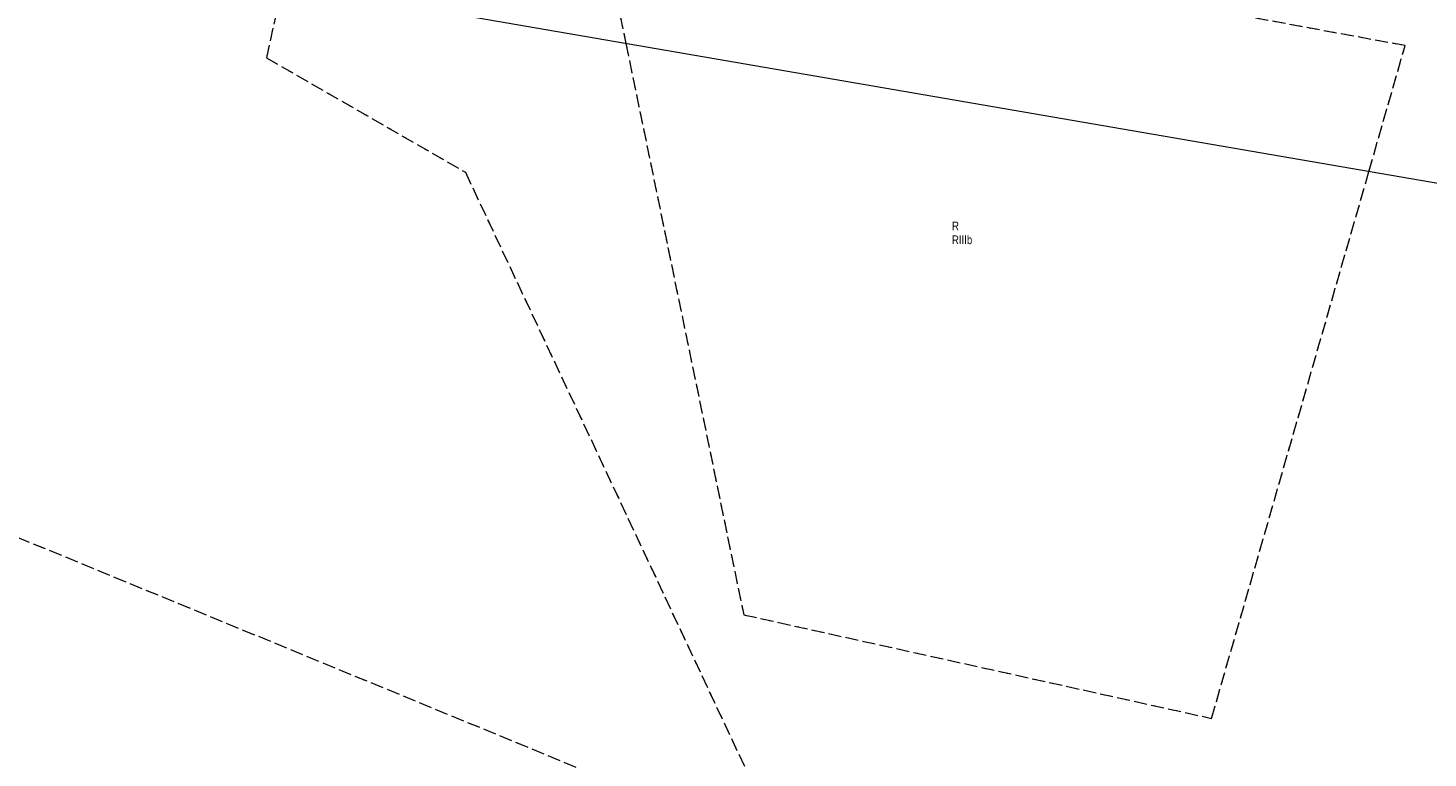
# Model space of a CAD drawing. Header units: inches. Extents: x 6497603 to 6502483, y 5925790 to 5934357.
# Tile 36 of 256: x 6499883 to 6500124, y 5926341 to 5926467. Entities that reach past the tile are written whole.
import ezdxf
from ezdxf.enums import TextEntityAlignment as Align

# ---------------------------------------------------------------- set-up
doc = ezdxf.new("R2010")
doc.units = ezdxf.units.IN
doc.header["$MEASUREMENT"] = 0
for name, pattern in [('219-1000', [0, 0]), ('egkk-1000', [3, 2.25, -0.75]), ('egug-1000', [1.5, 0.75, -0.75])]:
    doc.linetypes.add(name, pattern=pattern)
for name, color, linetype in [('209-oznaczenie konturu klasyfikacyjnego', 7, 'Continuous'), ('210-oznaczenie konturu użytku gruntowego', 7, 'Continuous'), ('217-kontur klasyfikacyjny', 7, 'Continuous'), ('218-kontur użytku gruntowego', 7, 'Continuous'), ('219-działka ewidencyjna', 7, 'Continuous')]:
    doc.layers.add(name, color=color, linetype=linetype)
doc.styles.get("Standard").update_dxf_attribs({"font": 'arial.ttf'})

msp = doc.modelspace()

# ---------------------------------------------------------------- linework, layer by layer
at = {"layer": '217-kontur klasyfikacyjny', "color": 3, "linetype": 'egkk-1000', "lineweight": 18, "flags": 128}
for points in [[(6500120.16, 5926464.01), (6499980.53, 5926489.66)], [(6499980.53, 5926489.66), (6499985.74, 5926464.4)], [(6499926.83, 5926475.79), (6499923.73, 5926461.93)], [(6499985.74, 5926464.4), (6500006.07, 5926365.77)], [(6500113.92, 5926442.27), (6500120.16, 5926464.01)], [(6499923.73, 5926461.93), (6499958.06, 5926442.16)], [(6499958.06, 5926442.16), (6500013.26, 5926324.58)], [(6500086.78, 5926347.88), (6500113.92, 5926442.27)], [(6500013.26, 5926324.58), (6499833.51, 5926398.59)], [(6500006.07, 5926365.77), (6500086.78, 5926347.88)]]:
    msp.add_lwpolyline(points, dxfattribs=at)
at = {"layer": '218-kontur użytku gruntowego', "color": 3, "linetype": 'egug-1000', "lineweight": 18, "flags": 128}
for points in [[(6500120.16, 5926464.01), (6499980.53, 5926489.66)], [(6499980.53, 5926489.66), (6499985.74, 5926464.4)], [(6499926.83, 5926475.79), (6499923.73, 5926461.93)], [(6499985.74, 5926464.4), (6500006.07, 5926365.77)], [(6500113.92, 5926442.27), (6500120.16, 5926464.01)], [(6499923.73, 5926461.93), (6499958.06, 5926442.16)], [(6499958.06, 5926442.16), (6500013.26, 5926324.58)], [(6500086.78, 5926347.88), (6500113.92, 5926442.27)], [(6500013.26, 5926324.58), (6499833.51, 5926398.59)], [(6500006.07, 5926365.77), (6500086.78, 5926347.88)]]:
    msp.add_lwpolyline(points, dxfattribs=at)
at = {"layer": '219-działka ewidencyjna', "color": 3, "linetype": '219-1000', "lineweight": 18, "flags": 128}
msp.add_lwpolyline([(6500134.85, 5926438.65), (6499941.23, 5926472.08)], dxfattribs=at)

# ---------------------------------------------------------------- texts
at = {"layer": '209-oznaczenie konturu klasyfikacyjnego', "color": 3, "linetype": 'Continuous', "lineweight": 18, "width": 0.79}
msp.add_text('RIIIb', height=1.5, dxfattribs=at).set_placement((6500042, 5926431.24), align=Align.TOP_LEFT)
at = {"layer": '210-oznaczenie konturu użytku gruntowego', "color": 3, "linetype": 'Continuous', "lineweight": 18, "width": 0.79}
msp.add_text('R', height=1.5, dxfattribs=at).set_placement((6500042.01, 5926432.14))

doc.saveas('drawing.dxf')
